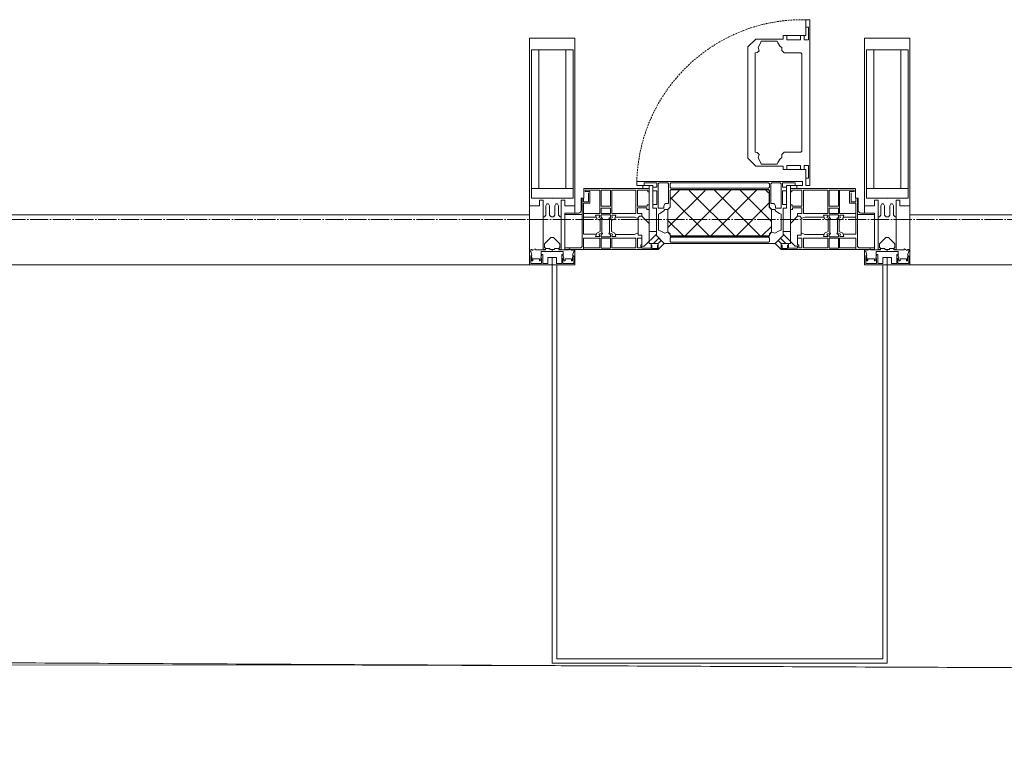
# Model space of a CAD drawing. Header units: millimetres. Extents: x 5617 to 101514, y 7718 to 215953.
# Tile 34 of 61: x 49325 to 50413, y 14827 to 15621. Entities that reach past the tile are written whole.
import ezdxf

# ---------------------------------------------------------------- set-up
doc = ezdxf.new("R2010")
doc.units = ezdxf.units.MM
doc.linetypes.add('-D1-02х01', pattern=[3, 2, -1])
doc.linetypes.add('ADSK_Линия сетки', pattern=[25, 20, -2.5, 0, -2.5])
for name, color, linetype, lineweight in [('Импосты витража', 7, 'Continuous', 18), ('Колонны', 7, 'Continuous', 18), ('Окна', 7, 'Continuous', 18), ('Оси', 7, 'Continuous', 9), ('Панели витража', 7, 'Continuous', 18), ('Форма', 7, 'Continuous', 18), ('Элементы узлов', 7, 'Continuous', 18)]:
    doc.layers.add(name, color=color, linetype=linetype, lineweight=lineweight)

# ---------------------------------------------------------------- blocks, each defined once
blk = doc.blocks.new('System Panel - A_PAN_Glass-7508020-МКСС_К4_L20_68_100_')
at = {"layer": 'Панели витража', "color": 253, "lineweight": 5, "true_color": 0xaaaaaa}
for p, q in [((656.25, 55), (-656.25, 55)), ((-656.25, 55), (-656.25, 0)), ((656.25, 0), (656.25, 55)), ((-656.25, 0), (656.25, 0))]:
    blk.add_line(p, q, dxfattribs=at)
blk = doc.blocks.new('A_PAN_Створка - 383мм-7508021-МКСС_К4_L20_68_100_')
at = {"layer": 'Панели витража', "lineweight": 5}
h = blk.add_hatch(dxfattribs=at)
h.set_pattern_fill('FP_5', color=256, style=0, pattern_type=2)
h.set_pattern_definition([(45, (-127750, -15350), (-14.1421356, 14.1421356), []), (135, (-127750, -15350), (-14.1421356, -14.1421356), [])])
h.paths.add_polyline_path([(-54.5, 31.8), (54.5, 31.8), (54.9, 34.1), (57.2, 36.4), (57.2, 60.8), (54.6, 63.4), (53.6, 82.7), (-54.6, 81.8), (-54.6, 63.4), (-57.2, 60.8), (-57.2, 36.4), (-54.9, 34.1)])
at = {"layer": 'Окна', "lineweight": 5}
for p, q in [((95.1, 270.5), (95.1, 252.9)), ((99.6, 270.5), (95.1, 270.5)), ((97.9, 262.4), (95.1, 262.4)), ((97.9, 262.4), (97.9, 248.4)), ((99.6, 270.5), (99.6, 87.5)), ((70.1, 252.9), (70.1, 249)), ((95.1, 252.9), (70.1, 252.9)), ((74.1, 248.4), (74.1, 252.9)), ((89.1, 252.9), (89.1, 248.4)), ((93.1, 248.4), (93.1, 252.9)), ((39.7, 249), (31.1, 240.4)), ((31.1, 117.6), (31.1, 240.4)), ((70.1, 249), (39.7, 249)), ((45, 244.7), (42.3, 239.8)), ((42.3, 239.8), (43.5, 236.3)), ((45.9, 246.8), (45, 244.7)), ((63.3, 246.8), (45.9, 246.8)), ((64.1, 245), (63.3, 246.8)), ((64.1, 245), (66.7, 241)), ((66.7, 241), (68.6, 239.7)), ((68.6, 239.7), (68.6, 236.4)), ((89.1, 248.4), (74.1, 248.4)), ((97.9, 248.4), (93.1, 248.4)), ((41.4, 234.2), (39.1, 233.8)), ((39.1, 179), (39.1, 233.8)), ((41.4, 234.2), (43.5, 236.3)), ((68.6, 236.4), (71.1, 233.9)), ((71.1, 233.9), (89.5, 233.9)), ((89.5, 233.9), (90.6, 232.8)), ((90.6, 125.2), (90.6, 232.8)), ((39.1, 179), (39.1, 124.2)), ((41.4, 123.8), (39.1, 124.2)), ((41.4, 123.8), (43.5, 121.7)), ((42.3, 118.2), (43.5, 121.7)), ((68.6, 121.6), (71.1, 124.1)), ((68.6, 118.3), (68.6, 121.6)), ((71.1, 124.1), (89.5, 124.1)), ((89.5, 124.1), (90.6, 125.2)), ((39.7, 109), (31.1, 117.6)), ((70.1, 109), (39.7, 109)), ((45, 113.3), (42.3, 118.2)), ((45.9, 111.2), (45, 113.3)), ((63.3, 111.2), (45.9, 111.2)), ((64.1, 113), (63.3, 111.2)), ((64.1, 113), (66.7, 117)), ((66.7, 117), (68.6, 118.3)), ((70.1, 105.1), (70.1, 109)), ((74.1, 109.6), (74.1, 105.1)), ((89.1, 109.6), (74.1, 109.6)), ((89.1, 105.1), (89.1, 109.6)), ((93.1, 109.6), (93.1, 105.1)), ((97.9, 109.6), (93.1, 109.6)), ((97.9, 95.6), (97.9, 109.6)), ((95.1, 105.1), (70.1, 105.1)), ((95.1, 87.5), (95.1, 105.1)), ((-91.5, 92), (91.5, 92)), ((-91.5, 87.5), (-91.5, 92)), ((-73.9, 87.5), (-91.5, 87.5)), ((-73.9, 62.5), (-73.9, 87.5)), ((73.9, 87.5), (73.9, 62.5)), ((91.5, 87.5), (73.9, 87.5)), ((91.5, 92), (91.5, 87.5)), ((97.9, 95.6), (95.1, 95.6)), ((99.6, 87.5), (95.1, 87.5)), ((-150, 84), (-78, 84)), ((-150, 73.5), (-150, 84)), ((-78, 84), (-78, 23.5)), ((78, 84), (150, 84)), ((78, 23.5), (78, 84)), ((150, 84), (150, 73.5)), ((-153, 73.5), (-150, 73.5)), ((-153, 60), (-153, 73.5)), ((150, 73.5), (153, 73.5)), ((153, 73.5), (153, 60)), ((-171, 57), (-156, 57)), ((-171, 17), (-171, 57)), ((-70, 62.5), (-73.9, 62.5)), ((-70, 32.1), (-70, 62.5)), ((70, 62.5), (70, 32.1)), ((73.9, 62.5), (70, 62.5)), ((156, 57), (171, 57)), ((171, 57), (171, 17)), ((-78, 23.5), (-67.9, 23.5)), ((-61.4, 23.5), (-70, 32.1)), ((-67.9, 23.5), (-64.6, 26.8)), ((-67.9, 17), (-67.9, 23.5)), ((-61.4, 23.5), (-67.9, 17)), ((-64.6, 26.8), (-61.4, 23.5)), ((61.4, 23.5), (-61.4, 23.5)), ((70, 32.1), (61.4, 23.5)), ((61.4, 23.5), (64.6, 26.8)), ((67.9, 17), (61.4, 23.5)), ((64.6, 26.8), (67.9, 23.5)), ((67.9, 23.5), (67.9, 17)), ((67.9, 23.5), (78, 23.5)), ((-67.9, 17), (-171, 17)), ((171, 17), (67.9, 17))]:
    blk.add_line(p, q, dxfattribs=at)
at = {"layer": 'Окна', "color": 253, "lineweight": 5, "true_color": 0xaaaaaa}
for p, q in [((-85, 84), (-85, 87.5)), ((-85, 87.5), (-78, 87.5)), ((-78, 87.5), (-78, 84)), ((78, 87.5), (78, 84)), ((85, 87.5), (78, 87.5)), ((85, 84), (85, 87.5)), ((-148.5, 82.5), (-132.4, 82.5)), ((-148.5, 81), (-148.5, 82.5)), ((-143.5, 81), (-148.5, 81)), ((-145, 69.5), (-145, 79.5)), ((-143.5, 68), (-143.5, 81)), ((-132.4, 56.6), (-132.4, 82.5)), ((-131, 82.5), (-120.8, 82.5)), ((-131, 82.5), (-131, 64.6)), ((-120.8, 82.5), (-120.8, 64.6)), ((-119.3, 82.5), (-92.5, 82.5)), ((-119.3, 56.6), (-119.3, 82.5)), ((-92.5, 56.6), (-92.5, 82.5)), ((-90.8, 82.5), (-79.5, 82.5)), ((-90.8, 64.6), (-90.8, 82.5)), ((-78, 84), (-85, 84)), ((-79.5, 82.5), (-79.5, 80.6)), ((-79.5, 80.6), (-78, 80.6)), ((78, 84), (85, 84)), ((79.5, 80.6), (78, 80.6)), ((90.8, 82.5), (79.5, 82.5)), ((79.5, 82.5), (79.5, 80.6)), ((90.8, 64.6), (90.8, 82.5)), ((119.3, 82.5), (92.5, 82.5)), ((92.5, 56.6), (92.5, 82.5)), ((119.3, 56.6), (119.3, 82.5)), ((120.8, 82.5), (120.8, 64.6)), ((131, 82.5), (120.8, 82.5)), ((131, 82.5), (131, 64.6)), ((132.4, 56.6), (132.4, 82.5)), ((148.5, 82.5), (132.4, 82.5)), ((143.5, 81), (148.5, 81)), ((143.5, 68), (143.5, 81)), ((145, 69.5), (145, 79.5)), ((148.5, 81), (148.5, 82.5)), ((-152, 20), (-152, 73.5)), ((-150.5, 69.5), (-150.5, 73.5)), ((-145, 69.5), (-150.5, 69.5)), ((-150.5, 33.6), (-150.5, 68)), ((-150.5, 68), (-143.5, 68)), ((-80.1, 66.1), (-80.1, 64.6)), ((-78, 66.1), (-80.1, 66.1)), ((-78, 66.1), (-78, 61.1)), ((78, 66.1), (78, 61.1)), ((78, 66.1), (80.1, 66.1)), ((80.1, 66.1), (80.1, 64.6)), ((150.5, 68), (143.5, 68)), ((145, 69.5), (150.5, 69.5)), ((150.5, 69.5), (150.5, 73.5)), ((150.5, 33.6), (150.5, 68)), ((152, 20), (152, 73.5)), ((-171, 55.5), (-152, 55.5)), ((-150.5, 56.6), (-132.4, 56.6)), ((-137.2, 54.8), (-135.8, 50.8)), ((-132.5, 54.8), (-137.2, 54.8)), ((-132.5, 53.8), (-132.5, 54.8)), ((-131, 64.6), (-120.8, 64.6)), ((-131, 56.5), (-131, 62.6)), ((-120.8, 62.6), (-131, 62.6)), ((-131, 56.5), (-120.8, 56.5)), ((-131, 55.1), (-131, 52.7)), ((-120.8, 55.1), (-131, 55.1)), ((-120.8, 56.5), (-120.8, 62.6)), ((-120.8, 55.1), (-120.8, 52.7)), ((-92.5, 56.6), (-119.3, 56.6)), ((-119.3, 54.8), (-114.6, 54.8)), ((-119.3, 53.8), (-119.3, 54.8)), ((-114.6, 54.8), (-115.9, 50.8)), ((-80.1, 64.6), (-90.8, 64.6)), ((-90.8, 62.7), (-90.8, 56.6)), ((-80.4, 62.7), (-90.8, 62.7)), ((-90.8, 56.6), (-85.9, 56.6)), ((-85.9, 56.6), (-85.9, 53.5)), ((-80.4, 61.1), (-80.4, 62.7)), ((-78, 61.1), (-80.4, 61.1)), ((78, 61.1), (80.4, 61.1)), ((80.1, 64.6), (90.8, 64.6)), ((80.4, 62.7), (90.8, 62.7)), ((80.4, 61.1), (80.4, 62.7)), ((85.9, 56.6), (85.9, 53.5)), ((90.8, 56.6), (85.9, 56.6)), ((90.8, 62.7), (90.8, 56.6)), ((92.5, 56.6), (119.3, 56.6)), ((114.6, 54.8), (115.9, 50.8)), ((119.3, 54.8), (114.6, 54.8)), ((119.3, 53.8), (119.3, 54.8)), ((131, 64.6), (120.8, 64.6)), ((120.8, 56.5), (120.8, 62.6)), ((120.8, 62.6), (131, 62.6)), ((131, 56.5), (120.8, 56.5)), ((120.8, 55.1), (120.8, 52.7)), ((120.8, 55.1), (131, 55.1)), ((131, 56.5), (131, 62.6)), ((131, 55.1), (131, 52.7)), ((150.5, 56.6), (132.4, 56.6)), ((132.5, 54.8), (137.2, 54.8)), ((132.5, 53.8), (132.5, 54.8)), ((137.2, 54.8), (135.8, 50.8)), ((171, 55.5), (152, 55.5)), ((-136.4, 52.4), (-150.5, 52.4)), ((-132.1, 49), (-135.8, 50.8)), ((-132.5, 53.8), (-133.4, 52)), ((-133.4, 52), (-130.1, 50.4)), ((-132.1, 49), (-132.1, 36.8)), ((-129.4, 51.1), (-131, 52.7)), ((-130.1, 50.4), (-129.4, 51.1)), ((-130.1, 35.3), (-130.1, 50.4)), ((-122.4, 51.1), (-120.8, 52.7)), ((-121.7, 50.4), (-122.4, 51.1)), ((-118.4, 52), (-121.7, 50.4)), ((-121.7, 35.3), (-121.7, 50.4)), ((-119.7, 49), (-115.9, 50.8)), ((-119.7, 49), (-119.7, 36.8)), ((-119.3, 53.8), (-118.4, 52)), ((-94.1, 52.5), (-115.3, 52.5)), ((-89.9, 50.9), (-94.1, 52.5)), ((-89.9, 52.2), (-88.6, 53.5)), ((-89.9, 52.2), (-89.9, 50.9)), ((-89.9, 35.1), (-89.9, 50.9)), ((-85.9, 53.5), (-88.6, 53.5)), ((-85.9, 53.5), (-78, 45.6)), ((-78, 45.6), (-78, 36.8)), ((85.9, 53.5), (78, 45.6)), ((78, 45.6), (78, 36.8)), ((85.9, 53.5), (88.6, 53.5)), ((89.9, 52.2), (88.6, 53.5)), ((89.9, 50.9), (94.1, 52.5)), ((89.9, 52.2), (89.9, 50.9)), ((89.9, 35.1), (89.9, 50.9)), ((94.1, 52.5), (115.3, 52.5)), ((119.7, 49), (115.9, 50.8)), ((119.3, 53.8), (118.4, 52)), ((118.4, 52), (121.7, 50.4)), ((119.7, 49), (119.7, 36.8)), ((122.4, 51.1), (120.8, 52.7)), ((121.7, 50.4), (122.4, 51.1)), ((121.7, 35.3), (121.7, 50.4)), ((129.4, 51.1), (131, 52.7)), ((130.1, 50.4), (129.4, 51.1)), ((133.4, 52), (130.1, 50.4)), ((130.1, 35.3), (130.1, 50.4)), ((132.1, 49), (135.8, 50.8)), ((132.1, 49), (132.1, 36.8)), ((132.5, 53.8), (133.4, 52)), ((136.4, 52.4), (150.5, 52.4)), ((-136.3, 33.6), (-150.5, 33.6)), ((-137.2, 31), (-135.8, 35)), ((-132.1, 36.8), (-135.8, 35)), ((-133.4, 33.7), (-130.1, 35.3)), ((-132.5, 31.9), (-133.4, 33.7)), ((-129.4, 34.6), (-131, 33)), ((-131, 30.9), (-131, 33)), ((-130.1, 35.3), (-129.4, 34.6)), ((-121.7, 35.3), (-122.4, 34.6)), ((-122.4, 34.6), (-120.8, 33)), ((-118.4, 33.7), (-121.7, 35.3)), ((-120.8, 30.9), (-120.8, 33)), ((-119.7, 36.8), (-115.9, 35)), ((-119.3, 31.9), (-118.4, 33.7)), ((-114.6, 31), (-115.9, 35)), ((-94.1, 33.5), (-115.4, 33.5)), ((-89.9, 35.1), (-94.1, 33.5)), ((-89.9, 32.5), (-89.9, 35.1)), ((-70, 33.8), (-83.4, 20.4)), ((-78, 36.8), (-70, 36.8)), ((-70, 36.8), (-70, 33.8)), ((70, 36.8), (70, 33.8)), ((78, 36.8), (70, 36.8)), ((70, 33.8), (83.4, 20.4)), ((89.9, 35.1), (94.1, 33.5)), ((89.9, 32.5), (89.9, 35.1)), ((94.1, 33.5), (115.4, 33.5)), ((114.6, 31), (115.9, 35)), ((119.7, 36.8), (115.9, 35)), ((118.4, 33.7), (121.7, 35.3)), ((119.3, 31.9), (118.4, 33.7)), ((122.4, 34.6), (120.8, 33)), ((120.8, 30.9), (120.8, 33)), ((121.7, 35.3), (122.4, 34.6)), ((130.1, 35.3), (129.4, 34.6)), ((129.4, 34.6), (131, 33)), ((133.4, 33.7), (130.1, 35.3)), ((131, 30.9), (131, 33)), ((132.1, 36.8), (135.8, 35)), ((132.5, 31.9), (133.4, 33.7)), ((137.2, 31), (135.8, 35)), ((136.3, 33.6), (150.5, 33.6)), ((-150.5, 29.4), (-132.4, 29.4)), ((-150.5, 17), (-150.5, 29.4)), ((-132.5, 31), (-137.2, 31)), ((-132.5, 31.9), (-132.5, 31)), ((-132.4, 29.4), (-132.4, 18.6)), ((-120.8, 30.9), (-131, 30.9)), ((-131, 29.5), (-120.8, 29.5)), ((-131, 18.2), (-131, 29.5)), ((-120.8, 18.2), (-120.8, 29.5)), ((-119.3, 31.9), (-119.3, 31)), ((-119.3, 31), (-114.6, 31)), ((-92.5, 29.4), (-119.3, 29.4)), ((-119.3, 29.4), (-119.3, 18.6)), ((-92.5, 18.6), (-92.5, 29.4)), ((-90.8, 18.5), (-90.8, 29.4)), ((-90.8, 29.4), (-85.9, 29.4)), ((-85.9, 32.5), (-89.9, 32.5)), ((-87.3, 21.9), (-85.9, 21.9)), ((-87.3, 20.4), (-87.3, 21.9)), ((-85.9, 29.4), (-85.9, 32.5)), ((-85.9, 21.9), (-85.9, 29.4)), ((-75.9, 23.5), (-73, 23.5)), ((-75.9, 21.5), (-75.9, 23.5)), ((-67.2, 29.3), (-73, 23.5)), ((-67.9, 23.5), (-64.6, 26.8)), ((-67.9, 21.5), (-67.9, 23.5)), ((-64.6, 26.8), (-67.2, 29.3)), ((64.6, 26.8), (67.2, 29.3)), ((67.9, 23.5), (64.6, 26.8)), ((67.2, 29.3), (73, 23.5)), ((67.9, 21.5), (67.9, 23.5)), ((75.9, 23.5), (73, 23.5)), ((75.9, 21.5), (75.9, 23.5)), ((85.9, 32.5), (89.9, 32.5)), ((85.9, 29.4), (85.9, 32.5)), ((85.9, 21.9), (85.9, 29.4)), ((90.8, 29.4), (85.9, 29.4)), ((87.3, 21.9), (85.9, 21.9)), ((87.3, 20.4), (87.3, 21.9)), ((90.8, 18.5), (90.8, 29.4)), ((92.5, 18.6), (92.5, 29.4)), ((92.5, 29.4), (119.3, 29.4)), ((119.3, 31), (114.6, 31)), ((119.3, 31.9), (119.3, 31)), ((119.3, 29.4), (119.3, 18.6)), ((120.8, 30.9), (131, 30.9)), ((120.8, 18.2), (120.8, 29.5)), ((131, 29.5), (120.8, 29.5)), ((131, 18.2), (131, 29.5)), ((150.5, 29.4), (132.4, 29.4)), ((132.4, 29.4), (132.4, 18.6)), ((132.5, 31.9), (132.5, 31)), ((132.5, 31), (137.2, 31)), ((150.5, 17), (150.5, 29.4)), ((-171, 18.5), (-153.5, 18.5)), ((-153.5, 18.5), (-152, 20)), ((-132.4, 18.6), (-150.5, 18.6)), ((-120.8, 18.2), (-131, 18.2)), ((-119.3, 18.6), (-92.5, 18.6)), ((-87.3, 18.5), (-90.8, 18.5)), ((-87.3, 20.4), (-87.3, 18.5)), ((-84.8, 20.4), (-87.3, 20.4)), ((-85.9, 18.2), (-85.9, 20.4)), ((-75.9, 18.2), (-85.9, 18.2)), ((-83.4, 20.4), (-84.8, 20.4)), ((-75.9, 21.5), (-75.9, 18.2)), ((-74.9, 21.5), (-75.9, 21.5)), ((-74.9, 17.9), (-74.9, 21.5)), ((-68.9, 17.9), (-74.9, 17.9)), ((-68.9, 21.5), (-68.9, 17.9)), ((-67.9, 21.5), (-68.9, 21.5)), ((67.9, 21.5), (68.9, 21.5)), ((68.9, 21.5), (68.9, 17.9)), ((68.9, 17.9), (74.9, 17.9)), ((74.9, 21.5), (75.9, 21.5)), ((74.9, 17.9), (74.9, 21.5)), ((75.9, 21.5), (75.9, 18.2)), ((75.9, 18.2), (85.9, 18.2)), ((83.4, 20.4), (84.8, 20.4)), ((84.8, 20.4), (87.3, 20.4)), ((85.9, 18.2), (85.9, 20.4)), ((87.3, 20.4), (87.3, 18.5)), ((87.3, 18.5), (90.8, 18.5)), ((119.3, 18.6), (92.5, 18.6)), ((120.8, 18.2), (131, 18.2)), ((132.4, 18.6), (150.5, 18.6)), ((153.5, 18.5), (152, 20)), ((171, 18.5), (153.5, 18.5))]:
    blk.add_line(p, q, dxfattribs=at)
at = {"layer": 'Окна', "linetype": '-D1-02х01', "lineweight": 5}
blk.add_arc((91.4, 87.5), 183, 88.8555, 178.5909, dxfattribs=at)
at = {"layer": 'Окна', "lineweight": 5}
for centre, start, end in [((-156, 60), 270, 360), ((156, 60), 180, 270)]:
    blk.add_arc(centre, 3, start, end, dxfattribs=at)
at = {"layer": 'Элементы узлов', "color": 253, "lineweight": 5, "true_color": 0xaaaaaa}
for p, q in [((-91.5, 92), (-91.5, 87.5)), ((-91.5, 92), (91.5, 92)), ((-91.5, 87.5), (-73.9, 87.5)), ((-83.4, 90.3), (-69.4, 90.3)), ((-83.4, 90.3), (-83.4, 87.5)), ((-73.9, 87.5), (-73.9, 62.5)), ((-69.4, 90.3), (-69.4, 85.5)), ((-67.9, 89.3), (-66.9, 90.3)), ((-67.9, 62.5), (-67.9, 89.3)), ((-66.9, 90.3), (-57.4, 90.3)), ((-57.4, 90.3), (-56.4, 89.4)), ((-56.4, 89.4), (-56.4, 67.7)), ((-53.9, 90.3), (-54.9, 89.3)), ((-54.9, 89.3), (-54.9, 85.6)), ((53.9, 90.3), (-53.9, 90.3)), ((53.9, 90.3), (54.9, 89.3)), ((54.9, 89.3), (54.9, 85.6)), ((57.4, 90.3), (56.4, 89.4)), ((56.4, 89.4), (56.4, 67.7)), ((66.9, 90.3), (57.4, 90.3)), ((67.9, 89.3), (66.9, 90.3)), ((67.9, 62.5), (67.9, 89.3)), ((69.4, 90.3), (69.4, 85.5)), ((83.4, 90.3), (69.4, 90.3)), ((91.5, 87.5), (73.9, 87.5)), ((73.9, 87.5), (73.9, 62.5)), ((83.4, 90.3), (83.4, 87.5)), ((91.5, 92), (91.5, 87.5)), ((-69.4, 85.5), (-73.9, 85.5)), ((-73.9, 81.5), (-69.4, 81.5)), ((-69.4, 81.5), (-69.4, 66.5)), ((-54.9, 85.6), (-53.9, 84.6)), ((-54.9, 81.9), (-53.8, 83)), ((-54.9, 63.5), (-54.9, 81.9)), ((-53.6, 82.7), (-54.6, 81.8)), ((-54.6, 81.8), (-54.6, 63.4)), ((-53.9, 84.6), (53.9, 84.6)), ((53.8, 83), (-53.8, 83)), ((53.6, 82.7), (-53.6, 82.7)), ((54.6, 81.8), (53.6, 82.7)), ((54.9, 81.9), (53.8, 83)), ((54.9, 85.6), (53.9, 84.6)), ((54.6, 63.4), (54.6, 81.8)), ((54.9, 63.5), (54.9, 81.9)), ((69.4, 85.5), (73.9, 85.5)), ((69.4, 81.5), (69.4, 66.5)), ((73.9, 81.5), (69.4, 81.5)), ((-69.4, 66.5), (-73.9, 66.5)), ((-60.1, 67.7), (-61.7, 64.9)), ((-56.4, 67.7), (-60.1, 67.7)), ((56.4, 67.7), (60.1, 67.7)), ((60.1, 67.7), (61.7, 64.9)), ((69.4, 66.5), (73.9, 66.5)), ((-73.9, 62.5), (-70, 62.5)), ((-70, 62.5), (-70, 32.1)), ((-61.7, 62.5), (-67.9, 62.5)), ((-66, 56.5), (-67.8, 55.7)), ((-67.8, 55.7), (-67.8, 38.3)), ((-66, 56.5), (-62, 59.1)), ((-62, 59.1), (-60.7, 61)), ((-61.7, 64.9), (-61.7, 62.5)), ((-60.7, 61), (-57.4, 61)), ((-57.4, 61), (-54.9, 63.5)), ((-54.6, 63.4), (-57.2, 60.8)), ((-57.2, 60.8), (-57.2, 36.4)), ((57.2, 60.8), (54.6, 63.4)), ((57.4, 61), (54.9, 63.5)), ((57.2, 36.4), (57.2, 60.8)), ((60.7, 61), (57.4, 61)), ((62, 59.1), (60.7, 61)), ((61.7, 64.9), (61.7, 62.5)), ((61.7, 62.5), (67.9, 62.5)), ((66, 56.5), (62, 59.1)), ((66, 56.5), (67.8, 55.7)), ((67.8, 55.7), (67.8, 38.3)), ((70, 62.5), (70, 32.1)), ((73.9, 62.5), (70, 62.5)), ((-67.8, 38.3), (-65.7, 37.4)), ((-65.7, 37.4), (-60.8, 34.7)), ((-60.8, 34.7), (-57.3, 35.9)), ((-55.2, 33.8), (-57.3, 35.9)), ((-57.2, 36.4), (-54.9, 34.1)), ((-55.2, 33.8), (-54.8, 31.5)), ((-54.9, 34.1), (-54.5, 31.8)), ((54.5, 31.8), (54.9, 34.1)), ((55.2, 33.8), (54.8, 31.5)), ((54.9, 34.1), (57.2, 36.4)), ((55.2, 33.8), (57.3, 35.9)), ((60.8, 34.7), (57.3, 35.9)), ((65.7, 37.4), (60.8, 34.7)), ((67.8, 38.3), (65.7, 37.4)), ((-70, 32.1), (-61.4, 23.5)), ((61.4, 23.5), (-61.4, 23.5)), ((-53.9, 30.5), (-54.9, 29.5)), ((-54.9, 29.5), (-54.9, 25.8)), ((-54.9, 25.8), (-53.9, 24.8)), ((0, 31.5), (-54.8, 31.5)), ((-54.5, 31.8), (54.5, 31.8)), ((53.9, 30.5), (-53.9, 30.5)), ((-53.9, 24.8), (53.9, 24.8)), ((0, 31.5), (54.8, 31.5)), ((53.9, 30.5), (54.9, 29.5)), ((54.9, 25.8), (53.9, 24.8)), ((54.9, 29.5), (54.9, 25.8)), ((70, 32.1), (61.4, 23.5))]:
    blk.add_line(p, q, dxfattribs=at)
blk = doc.blocks.new('Rectangular Mullion - 50Wx250H-2623690-МКСС_К4_L20_68_100_')
at = {"layer": 'Элементы узлов', "color": 253, "lineweight": 5, "true_color": 0xaaaaaa}
for p, q in [((-25, 65.2), (-25, 250)), ((-25, 250), (0, 250)), ((25, 250), (0, 250)), ((25, 65.2), (25, 250)), ((-23, 237.3), (0, 237.3)), ((-23, 237.3), (-23, 73.6)), ((-14.9, 84), (-14.9, 237.3)), ((23, 237.3), (0, 237.3)), ((14.9, 84), (14.9, 237.3)), ((23, 237.3), (23, 73.6)), ((0, 84), (-23, 84)), ((0, 84), (23, 84)), ((-14, 65.2), (-25, 65.2)), ((-0.5, 73.6), (-23, 73.6)), ((-14, 71.3), (-14, 65.2)), ((-10, 71.3), (-14, 71.3)), ((-10, 53), (-10, 71.3)), ((-7, 65.2), (-5.9, 67.3)), ((-4.1, 67.3), (-5.9, 67.3)), ((-4.1, 67.3), (-2.9, 65.1)), ((0.5, 73.6), (23, 73.6)), ((4.1, 67.3), (2.9, 65.1)), ((4.1, 67.3), (5.9, 67.3)), ((7, 65.2), (5.9, 67.3)), ((10, 71.3), (14, 71.3)), ((10, 53), (10, 71.3)), ((14, 71.3), (14, 65.2)), ((14, 65.2), (25, 65.2)), ((-8.7, 53), (-7, 54.7)), ((-7, 65.2), (-7, 54.7)), ((-2.9, 65.1), (-2.9, 54.6)), ((-1.3, 53), (-2.9, 54.6)), ((1.3, 53), (2.9, 54.6)), ((2.9, 65.1), (2.9, 54.6)), ((7, 65.2), (7, 54.7)), ((8.7, 53), (7, 54.7)), ((-8.7, 53), (-10, 53)), ((-10, 53), (-10, 17)), ((0, 53), (-1.3, 53)), ((0, 53), (1.3, 53)), ((8.7, 53), (10, 53)), ((10, 53), (10, 17)), ((-8.5, 23), (-1.5, 30)), ((-8.5, 18.5), (-8.5, 23)), ((-1.5, 30), (0, 30)), ((1.5, 30), (0, 30)), ((8.5, 23), (1.5, 30)), ((8.5, 18.5), (8.5, 23)), ((-23.8, 14.6), (-25, 14.2)), ((-25, 0), (-25, 14.2)), ((-22.3, 17), (-23.8, 17)), ((-23.8, 17), (-23.8, 14.6)), ((-22.5, 10.6), (-23.8, 14.6)), ((-22.3, 17), (-22.3, 16)), ((-22.3, 16), (-21.3, 16)), ((-19, 17.6), (-21.3, 16)), ((-18.4, 16.6), (-19, 17.6)), ((-7.4, 16.6), (-18.4, 16.6)), ((-12.7, 7.6), (-11.3, 11.4)), ((-12.2, 9), (-12.2, 14.8)), ((-12.2, 14.8), (0, 14.8)), ((-10.5, 11.2), (-11.3, 11.4)), ((-10.5, 1.5), (-10.5, 11.2)), ((-10, 17), (-7.5, 17)), ((-7.5, 18.5), (-8.5, 18.5)), ((-7.5, 17), (-7.5, 18.5)), ((-7.4, 18), (-7.4, 16.6)), ((-2.6, 18), (-7.4, 18)), ((-2.6, 18), (-2.6, 16.8)), ((-2.6, 16.8), (0, 16.8)), ((2.6, 16.8), (0, 16.8)), ((0, 14.8), (0, 16.8)), ((0, 14.8), (0, 16.8)), ((12.2, 14.8), (0, 14.8)), ((2.6, 18), (2.6, 16.8)), ((2.6, 18), (7.4, 18)), ((7.4, 18), (7.4, 16.6)), ((7.4, 16.6), (18.4, 16.6)), ((7.5, 18.5), (8.5, 18.5)), ((7.5, 17), (7.5, 18.5)), ((10, 17), (7.5, 17)), ((10.5, 11.2), (11.3, 11.4)), ((10.5, 1.5), (10.5, 11.2)), ((12.7, 7.6), (11.3, 11.4)), ((12.2, 9), (12.2, 14.8)), ((18.4, 16.6), (19, 17.6)), ((19, 17.6), (21.3, 16)), ((22.3, 16), (21.3, 16)), ((22.3, 17), (22.3, 16)), ((22.3, 17), (23.8, 17)), ((22.5, 10.6), (23.8, 14.6)), ((23.8, 17), (23.8, 14.6)), ((23.8, 14.6), (25, 14.2)), ((25, 0), (25, 14.2)), ((-22.5, 10.6), (-23.7, 9.9)), ((-23.7, 1.3), (-23.7, 9.9)), ((-23.7, 1.3), (-11.8, 1.3)), ((-23.2, 10.2), (-22.5, 8)), ((-22.5, 8), (-22.5, 4.5)), ((-21.3, 4.5), (-22.5, 4.5)), ((-21.3, 4.5), (-21.3, 6.5)), ((-21.3, 6.5), (-14.2, 6.5)), ((-14.2, 6.5), (-14.2, 4.5)), ((-13.2, 4.5), (-14.2, 4.5)), ((-13.2, 4.5), (-12.2, 7.2)), ((-12.7, 7.6), (-11.8, 6.9)), ((-11.8, 1.3), (-11.8, 6.9)), ((-4.8, 1.5), (-10.5, 1.5)), ((0, 8), (-4.8, 8)), ((-4.8, 1.5), (-4.8, 8)), ((0, 0), (0, 8)), ((0, 8), (4.8, 8)), ((0, 0), (0, 8)), ((4.8, 1.5), (4.8, 8)), ((4.8, 1.5), (10.5, 1.5)), ((12.7, 7.6), (11.8, 6.9)), ((11.8, 1.3), (11.8, 6.9)), ((23.7, 1.3), (11.8, 1.3)), ((13.2, 4.5), (12.2, 7.2)), ((13.2, 4.5), (14.2, 4.5)), ((21.3, 6.5), (14.2, 6.5)), ((14.2, 6.5), (14.2, 4.5)), ((21.3, 4.5), (21.3, 6.5)), ((21.3, 4.5), (22.5, 4.5)), ((22.5, 10.6), (23.7, 9.9)), ((23.2, 10.2), (22.5, 8)), ((22.5, 8), (22.5, 4.5)), ((23.7, 1.3), (23.7, 9.9)), ((-25, 0), (0, 0)), ((25, 0), (0, 0))]:
    blk.add_line(p, q, dxfattribs=at)
for centre, start, end in [((-0.5, 73.1), 360, 90), ((0.5, 73.1), 90, 180)]:
    blk.add_arc(centre, 0.5, start, end, dxfattribs=at)
blk = doc.blocks.new('Rectangular Mullion - R_StandardFrame_50Wx250H-V42-МКСС_К4_L20_68_100_')
at = {"layer": 'Импосты витража', "color": 253, "lineweight": 5, "true_color": 0xaaaaaa}
for p, q in [((-25, -250), (-25, 0)), ((-25, 0), (0, 0)), ((5, 0), (25, 0)), ((25, 0), (25, -17)), ((25, -57), (25, -250)), ((25, -250), (-25, -250))]:
    blk.add_line(p, q, dxfattribs=at)
blk = doc.blocks.new('Rectangular Mullion - R_StandardFrame_50Wx250H-V43-МКСС_К4_L20_68_100_')
at = {"layer": 'Импосты витража', "color": 253, "lineweight": 5, "true_color": 0xaaaaaa}
for p, q in [((-25, -17), (-25, 0)), ((-25, 0), (-5, 0)), ((0, 0), (25, 0)), ((25, 0), (25, -250)), ((-25, -250), (-25, -57)), ((25, -250), (-25, -250))]:
    blk.add_line(p, q, dxfattribs=at)
blk = doc.blocks.new('A_SLK_PAN_Type1 - Прямой тип панели Ф-1_1-7503006-МКСС_К4_L20_68_100_')
at = {"layer": 'Колонны', "lineweight": 5}
for p, q in [((-185, 440), (185, 440)), ((-185, 0), (-185, 440)), ((-180, 435), (-180, 0)), ((180, 435), (-180, 435)), ((180, 0), (180, 435)), ((185, 440), (185, 0)), ((-180, 0), (-185, 0)), ((185, 0), (180, 0))]:
    blk.add_line(p, q, dxfattribs=at)
blk = doc.blocks.new('135_SLK_K4_AR_FCD_rvt-1-МКСС_К4_L20_68_100_')
at = {"layer": 'Форма', "color": 253, "lineweight": 5, "true_color": 0xaaaaaa, "flags": 128}
blk.add_lwpolyline([(114341.6, 14827.2), (118320, 14866.3), (121358.5, 14890.7), (123765.7, 14904.4), (125726.1, 14909.6), (127355.1, 14908.1), (127794.7, 14906.4)], dxfattribs=at)
at = {"layer": 'Форма', "color": 253, "lineweight": 9, "true_color": 0xaaaaaa}
blk.add_open_spline([(124335.1, 14930.5), (124409.5, 14929.8), (124591.2, 14928), (124826.6, 14925.9), (125041.4, 14924), (125202.6, 14922.7), (125363.7, 14921.4), (125578.5, 14919.7), (125846.8, 14917.7), (126115.2, 14915.8), (126330, 14914.4), (126491.1, 14913.4), (126652.3, 14912.4), (126867.1, 14911.1), (127135.4, 14909.6), (127403.8, 14908.3), (127618.6, 14907.2), (127779.7, 14906.5), (127940.9, 14905.8), (128155.7, 14904.9), (128424, 14903.8), (128692.4, 14902.9), (128907.1, 14902.2), (129068.3, 14901.7), (129198.5, 14901.3), (129274.9, 14901.1), (129297.6, 14901.1)], degree=3, knots=[-0.4205776, -0.4205776, -0.4205776, -0.4205776, -0.4130435, -0.4021739, -0.3967391, -0.3913043, -0.3858696, -0.3804348, -0.3695652, -0.3586957, -0.3532609, -0.3478261, -0.3423913, -0.3369565, -0.326087, -0.3152174, -0.3097826, -0.3043478, -0.298913, -0.2934783, -0.2826087, -0.2717391, -0.2663043, -0.2608696, -0.2554348, -0.2531377, -0.2531377, -0.2531377, -0.2531377], dxfattribs=at)
at = {"layer": 'Импосты витража', "color": 253, "lineweight": 5, "true_color": 0xaaaaaa}
for p in [(127565, 15350), (127935, 15350)]:
    blk.add_blockref('Rectangular Mullion - 50Wx250H-2623690-МКСС_К4_L20_68_100_', p, dxfattribs=at)
at = {"layer": 'Импосты витража', "color": 253, "lineweight": 5, "true_color": 0xaaaaaa, "extrusion": (0, 0, -1), "rotation": 180}
for name, p in [('Rectangular Mullion - R_StandardFrame_50Wx250H-V42-МКСС_К4_L20_68_100_', (-127565, 15350)), ('Rectangular Mullion - R_StandardFrame_50Wx250H-V43-МКСС_К4_L20_68_100_', (-127935, 15350))]:
    blk.add_blockref(name, p, dxfattribs=at)
at = {"layer": 'Колонны', "color": 253, "lineweight": 5, "true_color": 0xaaaaaa, "rotation": 180}
blk.add_blockref('A_SLK_PAN_Type1 - Прямой тип панели Ф-1_1-7503006-МКСС_К4_L20_68_100_', (127750, 15350), dxfattribs=at)
at = {"layer": 'Панели витража', "color": 253, "lineweight": 5, "true_color": 0xaaaaaa}
for name, p in [('A_PAN_Створка - 383мм-7508021-МКСС_К4_L20_68_100_', (127750, 15350)), ('System Panel - A_PAN_Glass-7508020-МКСС_К4_L20_68_100_', (126883.8, 15350)), ('System Panel - A_PAN_Glass-7508020-МКСС_К4_L20_68_100_', (128616.3, 15350))]:
    blk.add_blockref(name, p, dxfattribs=at)

msp = doc.modelspace()

# ---------------------------------------------------------------- linework, layer by layer
at = {"layer": 'Оси', "linetype": 'ADSK_Линия сетки'}
msp.add_line((59245.9, 15400), (24389.5, 15400), dxfattribs=at)

# ---------------------------------------------------------------- block references
at = {"lineweight": 5}
msp.add_blockref('135_SLK_K4_AR_FCD_rvt-1-МКСС_К4_L20_68_100_', (-77651.8, 0), dxfattribs=at)

doc.saveas('drawing.dxf')
